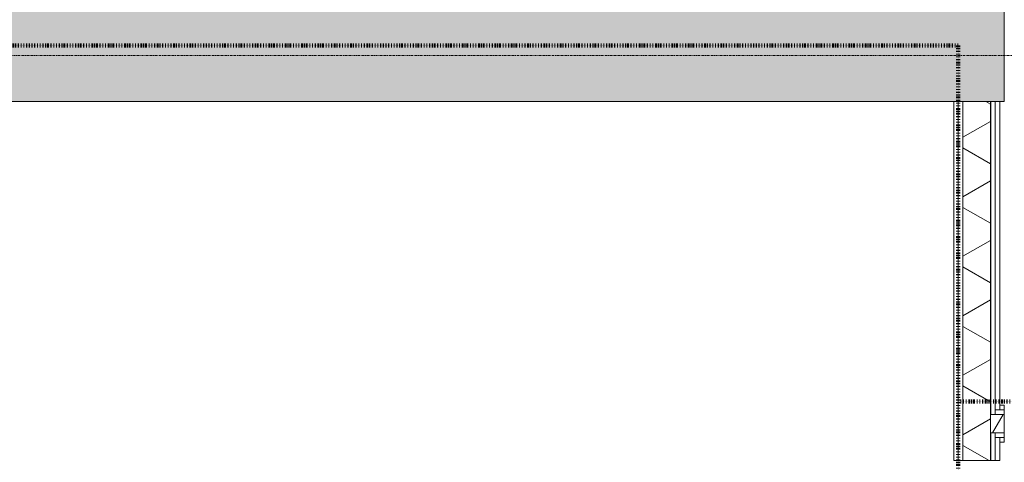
# Model space of a CAD drawing. Header units: millimetres. Extents: x -281 to 145437, y -16481 to 78869.
# Tile 183 of 256: x 19564 to 22240, y 42495 to 43698. Entities that reach past the tile are written whole.
import ezdxf

# ---------------------------------------------------------------- set-up
doc = ezdxf.new("R2010")
doc.units = ezdxf.units.MM
doc.linetypes.add('ARC FS 060 minutes', pattern=[7.2, 2.4, -1.6, 0, -1.6, 0, -1.6])
doc.linetypes.add('Grid Line', pattern=[12, 6, -2, 2, -2])
for name, color, linetype, lineweight in [('A--A2__Ruwbouw', 8, 'Continuous', 5), ('A--L$01A__Algemeen', 7, 'Continuous', 5), ('A--L$07A__Stramien', 1, 'Continuous', 5), ('A--L21__Buitenwanden', 3, 'Continuous', 5), ('A--L22__Binnenwanden', 2, 'Continuous', 5)]:
    doc.layers.add(name, color=color, linetype=linetype, lineweight=lineweight)

# ---------------------------------------------------------------- blocks, each defined once
blk = doc.blocks.new('TBR-B-BWK-C-BES-ARC-R25_rvt-1-L_80_ 11')
at = {"layer": 'A--A2__Ruwbouw'}
blk.add_hatch(color=21, dxfattribs=at).paths.add_polyline_path([(22240, 43475), (22240, 43725), (17860, 43725), (17860, 43475), (21990, 43475)])
at = {"layer": 'A--L22__Binnenwanden', "color": 231, "lineweight": 18}
for p, q in [((22240, 43475), (22240, 43725)), ((17860, 43475), (22240, 43475))]:
    blk.add_line(p, q, dxfattribs=at)
blk = doc.blocks.new('65_GM_LIB_fire separation vertical_gen_arc - 060 minutes-2432538-L_80_ 11')
at = {"layer": 'A--L$01A__Algemeen', "linetype": 'ARC FS 060 minutes', "lineweight": 100}
blk.add_line((0, 0), (11257.8, 0), dxfattribs=at)
blk = doc.blocks.new('65_GM_LIB_fire separation vertical_gen_arc - 060 minutes-2428431-L_80_ 11')
at = {"layer": 'A--L$01A__Algemeen', "linetype": 'ARC FS 060 minutes', "lineweight": 100}
blk.add_line((0, 0), (2864.3, 0), dxfattribs=at)
blk = doc.blocks.new('65_GM_LIB_fire separation vertical_gen_arc - 060 minutes-2418162-L_80_ 11')
at = {"layer": 'A--L$01A__Algemeen', "linetype": 'ARC FS 060 minutes', "lineweight": 100}
blk.add_line((0, 0), (3353.7, 0), dxfattribs=at)
blk = doc.blocks.new('TBR-B-INS-BR-ARC-R25_rvt-1-L_80_ 11')
at = {"layer": 'A--L$01A__Algemeen', "color": 124, "linetype": 'ARC FS 060 minutes', "lineweight": 100}
for name, p, rotation in [('65_GM_LIB_fire separation vertical_gen_arc - 060 minutes-2432538-L_80_ 11', (22115, 43627.4), 180), ('65_GM_LIB_fire separation vertical_gen_arc - 060 minutes-2418162-L_80_ 11', (22115, 43627.4), 269.9999999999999), ('65_GM_LIB_fire separation vertical_gen_arc - 060 minutes-2428431-L_80_ 11', (24979.3, 42660.5), 180)]:
    blk.add_blockref(name, p, dxfattribs=dict(at, rotation=rotation))

msp = doc.modelspace()

# ---------------------------------------------------------------- hatches: boundary and pattern name
at = {"layer": 'A--A2__Ruwbouw'}
h = msp.add_hatch(dxfattribs=at)
h.set_pattern_fill('FP_10', color=256, angle=60, style=0, pattern_type=2)
h.set_pattern_definition([(330, (22102.5, 39968.75), (70, 121.2436), []), (30, (22102.5, 39968.75), (-70, 121.2436), [])])
h.paths.add_polyline_path([(22202.5, 36437.5), (22202.5, 37600), (22127.5, 37600), (22127.5, 36437.5)])
h.paths.add_polyline_path([(22202.5, 38960), (22202.5, 41140), (22127.5, 41140), (22127.5, 38960)])
h.paths.add_polyline_path([(22202.5, 42500), (22202.5, 43475), (22127.5, 43475), (22127.5, 42500)])
h = msp.add_hatch(dxfattribs=at)
h.set_pattern_fill('FP_11', color=256, style=0, pattern_type=2)
h.set_pattern_definition([(270, (22152.5, 39968.75), (700, 4e-12), []), (270, (22202.5, 39968.75), (700, 4e-12), []), (270, (22252.5, 39968.75), (700, 4e-12), []), (270, (22302.5, 39968.75), (700, 4e-12), []), (270, (22352.5, 39968.75), (700, 4e-12), []), (270, (22402.5, 39968.75), (700, 4e-12), [])])
h.paths.add_polyline_path([(22215, 36450), (22215, 37600), (22202.5, 37600), (22202.5, 36450)])
h.paths.add_polyline_path([(22202.5, 38960), (22215, 38960), (22215, 41140), (22202.5, 41140), (22202.5, 39539.8)])
h.paths.add_polyline_path([(22202.5, 42500), (22215, 42500), (22215, 42575), (22202.5, 42575)])
h.paths.add_polyline_path([(22202.5, 42625), (22215, 42625), (22215, 43475), (22202.5, 43475), (22202.5, 42711.5)])
h = msp.add_hatch(dxfattribs=at)
h.set_pattern_fill('FP_237', color=256, angle=60, style=0, pattern_type=2)
h.set_pattern_definition([(60, (23163.75, 42550), (-121.244, 70), []), (120, (23163.75, 42550), (-121.244, -70), [])])
h.paths.add_polyline_path([(22202.5, 42575), (22240, 42575), (22240, 42625), (22202.5, 42625)])

# ---------------------------------------------------------------- linework, layer by layer
at = {"layer": 'A--L$07A__Stramien', "linetype": 'Grid Line'}
msp.add_line((100373, 43600), (-281.1, 43600), dxfattribs=at)
at = {"layer": 'A--L21__Buitenwanden'}
for p, q in [((22227.5, 43475), (22102.5, 43475)), ((22102.5, 43475), (22102.5, 42500)), ((22115, 43475), (22115, 42500)), ((22127.5, 43475), (22127.5, 42500)), ((22202.5, 43475), (22202.5, 42500)), ((22215, 43475), (22215, 42625)), ((22227.5, 42637.5), (22227.5, 43475)), ((22202.5, 42625), (22240, 42625)), ((22215, 42637.5), (22240, 42637.5)), ((22240, 42650), (22227.5, 42650)), ((22240, 42550), (22240, 42650)), ((22202.5, 42575), (22240, 42575)), ((22215, 42575), (22215, 42500)), ((22215, 42562.5), (22240, 42562.5)), ((22227.5, 42500), (22227.5, 42562.5)), ((22227.5, 42550), (22240, 42550)), ((22102.5, 42500), (22227.5, 42500))]:
    msp.add_line(p, q, dxfattribs=at)

# ---------------------------------------------------------------- block references
at = {"lineweight": 5}
for name in ['TBR-B-BWK-C-BES-ARC-R25_rvt-1-L_80_ 11', 'TBR-B-INS-BR-ARC-R25_rvt-1-L_80_ 11']:
    msp.add_blockref(name, (0, 0), dxfattribs=at)

doc.saveas('drawing.dxf')
